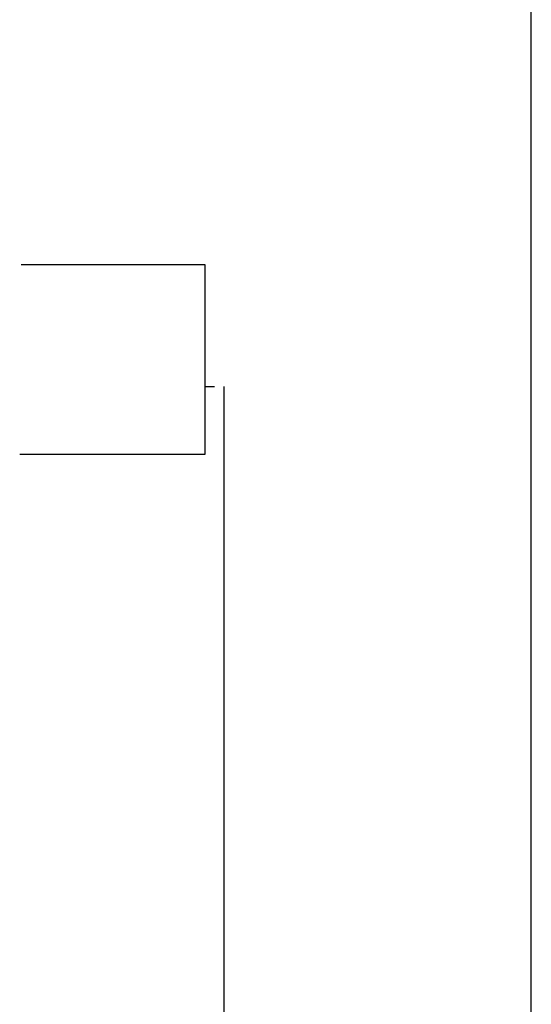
# Model space of a CAD drawing. Header units: millimetres. Extents: x 7187 to 8806, y -3756 to -2918.
# Tile 170 of 250: x 8561.48 to 8567.95, y -3622 to -3609.52. Entities that reach past the tile are written whole.
import ezdxf

# ---------------------------------------------------------------- set-up
doc = ezdxf.new("R2010")
doc.units = ezdxf.units.MM
doc.header["$LTSCALE"] = 3

msp = doc.modelspace()

# ---------------------------------------------------------------- linework, layer by layer
at = {"linetype": 'Continuous', "lineweight": 30}
for p, q in [((8567.955, -3645.331), (8567.955, -3609.331)), ((8563.827, -3612.628), (8561.498, -3612.628)), ((8563.827, -3615.028), (8563.827, -3612.628)), ((8563.946, -3614.171), (8563.827, -3614.171)), ((8564.068, -3623.223), (8564.068, -3614.17)), ((8561.546, -3615.028), (8563.827, -3615.028))]:
    msp.add_line(p, q, dxfattribs=at)
msp.add_polyline3d([(8561.548, -3615.031, 0), (8561.548, -3615.031, 0), (8561.548, -3615.031, 0), (8561.548, -3615.031, 0), (8561.548, -3615.031, 0), (8561.548, -3615.031, 0), (8561.548, -3615.031, 0), (8561.538, -3615.031, 0), (8561.538, -3615.031, 0), (8561.538, -3615.031, 0), (8561.538, -3615.031, 0), (8561.538, -3615.031, 0), (8561.538, -3615.031, 0), (8561.538, -3615.031, 0), (8561.538, -3615.031, 0), (8561.538, -3615.031, 0), (8561.538, -3615.031, 0), (8561.538, -3615.031, 0), (8561.538, -3615.031, 0), (8561.538, -3615.031, 0), (8561.538, -3615.031, 0), (8561.538, -3615.031, 0), (8561.538, -3615.031, 0), (8561.538, -3615.031, 0), (8561.528, -3615.031, 0), (8561.528, -3615.031, 0), (8561.528, -3615.031, 0), (8561.528, -3615.031, 0), (8561.528, -3615.031, 0), (8561.528, -3615.031, 0), (8561.528, -3615.031, 0), (8561.528, -3615.031, 0), (8561.528, -3615.031, 0), (8561.528, -3615.031, 0), (8561.528, -3615.031, 0), (8561.528, -3615.031, 0), (8561.528, -3615.031, 0), (8561.528, -3615.031, 0), (8561.528, -3615.031, 0), (8561.528, -3615.031, 0), (8561.528, -3615.031, 0), (8561.528, -3615.031, 0), (8561.528, -3615.031, 0), (8561.518, -3615.031, 0), (8561.518, -3615.031, 0), (8561.518, -3615.031, 0), (8561.518, -3615.031, 0), (8561.518, -3615.031, 0), (8561.518, -3615.031, 0), (8561.518, -3615.031, 0), (8561.518, -3615.031, 0), (8561.518, -3615.031, 0), (8561.518, -3615.031, 0), (8561.518, -3615.031, 0), (8561.518, -3615.031, 0), (8561.518, -3615.031, 0), (8561.518, -3615.031, 0), (8561.518, -3615.031, 0), (8561.518, -3615.031, 0), (8561.518, -3615.031, 0), (8561.518, -3615.031, 0), (8561.518, -3615.031, 0), (8561.518, -3615.031, 0), (8561.508, -3615.031, 0), (8561.508, -3615.031, 0), (8561.508, -3615.031, 0), (8561.508, -3615.031, 0), (8561.508, -3615.031, 0), (8561.508, -3615.031, 0), (8561.508, -3615.031, 0), (8561.508, -3615.031, 0), (8561.508, -3615.031, 0), (8561.508, -3615.031, 0), (8561.508, -3615.031, 0), (8561.508, -3615.031, 0), (8561.508, -3615.031, 0), (8561.508, -3615.031, 0), (8561.508, -3615.031, 0), (8561.508, -3615.031, 0), (8561.508, -3615.031, 0), (8561.508, -3615.031, 0), (8561.508, -3615.031, 0), (8561.508, -3615.031, 0), (8561.508, -3615.031, 0), (8561.508, -3615.031, 0), (8561.508, -3615.031, 0), (8561.498, -3615.031, 0), (8561.498, -3615.031, 0), (8561.498, -3615.031, 0), (8561.498, -3615.031, 0), (8561.498, -3615.031, 0), (8561.498, -3615.031, 0), (8561.498, -3615.031, 0), (8561.498, -3615.031, 0), (8561.498, -3615.031, 0), (8561.498, -3615.031, 0), (8561.498, -3615.031, 0), (8561.498, -3615.031, 0), (8561.498, -3615.031, 0), (8561.498, -3615.031, 0), (8561.498, -3615.031, 0), (8561.498, -3615.031, 0), (8561.498, -3615.031, 0), (8561.498, -3615.031, 0), (8561.498, -3615.031, 0), (8561.498, -3615.031, 0), (8561.498, -3615.031, 0), (8561.498, -3615.031, 0), (8561.498, -3615.031, 0), (8561.498, -3615.031, 0), (8561.498, -3615.031, 0), (8561.498, -3615.031, 0), (8561.498, -3615.031, 0), (8561.498, -3615.031, 0), (8561.488, -3615.031, 0), (8561.488, -3615.031, 0), (8561.488, -3615.031, 0), (8561.488, -3615.031, 0), (8561.488, -3615.031, 0), (8561.488, -3615.031, 0), (8561.488, -3615.031, 0), (8561.488, -3615.031, 0), (8561.488, -3615.031, 0), (8561.488, -3615.031, 0), (8561.488, -3615.031, 0), (8561.488, -3615.031, 0), (8561.488, -3615.031, 0), (8561.488, -3615.031, 0), (8561.488, -3615.031, 0), (8561.488, -3615.031, 0), (8561.488, -3615.031, 0), (8561.488, -3615.031, 0), (8561.488, -3615.031, 0), (8561.488, -3615.031, 0), (8561.488, -3615.031, 0), (8561.488, -3615.031, 0), (8561.488, -3615.031, 0), (8561.488, -3615.031, 0), (8561.488, -3615.031, 0), (8561.488, -3615.031, 0), (8561.488, -3615.031, 0), (8561.488, -3615.031, 0), (8561.488, -3615.031, 0), (8561.488, -3615.031, 0), (8561.488, -3615.031, 0), (8561.488, -3615.031, 0), (8561.488, -3615.031, 0), (8561.488, -3615.031, 0), (8561.488, -3615.031, 0), (8561.488, -3615.031, 0), (8561.488, -3615.031, 0), (8561.478, -3615.031, 0), (8561.478, -3615.031, 0), (8561.478, -3615.031, 0), (8561.478, -3615.031, 0), (8561.478, -3615.031, 0), (8561.478, -3615.031, 0), (8561.478, -3615.031, 0), (8561.478, -3615.031, 0), (8561.478, -3615.031, 0), (8561.478, -3615.031, 0), (8561.478, -3615.031, 0), (8561.478, -3615.031, 0), (8561.478, -3615.031, 0), (8561.478, -3615.031, 0), (8561.478, -3615.031, 0), (8561.478, -3615.031, 0), (8561.478, -3615.031, 0), (8561.478, -3615.031, 0), (8561.478, -3615.031, 0), (8561.478, -3615.031, 0), (8561.478, -3615.031, 0), (8561.478, -3615.031, 0), (8561.478, -3615.031, 0), (8561.478, -3615.031, 0), (8561.478, -3615.031, 0), (8561.478, -3615.031, 0), (8561.478, -3615.031, 0), (8561.478, -3615.031, 0), (8561.478, -3615.031, 0), (8561.478, -3615.031, 0), (8561.478, -3615.031, 0), (8561.478, -3615.031, 0), (8561.478, -3615.031, 0), (8561.478, -3615.031, 0), (8561.478, -3615.031, 0), (8561.478, -3615.031, 0), (8561.478, -3615.031, 0), (8561.478, -3615.031, 0), (8561.478, -3615.031, 0), (8561.478, -3615.031, 0), (8561.478, -3615.031, 0), (8561.478, -3615.031, 0), (8561.478, -3615.031, 0), (8561.478, -3615.031, 0), (8561.478, -3615.031, 0), (8561.478, -3615.031, 0), (8561.478, -3615.031, 0), (8561.478, -3615.031, 0), (8561.478, -3615.031, 0), (8561.478, -3615.031, 0), (8561.478, -3615.031, 0), (8561.478, -3615.031, 0), (8561.478, -3615.031, 0), (8561.478, -3615.031, 0), (8561.478, -3615.031, 0), (8561.478, -3615.031, 0), (8561.478, -3615.031, 0), (8561.478, -3615.031, 0), (8561.478, -3615.031, 0), (8561.478, -3615.031, 0), (8561.478, -3615.031, 0), (8561.478, -3615.031, 0), (8561.478, -3615.031, 0), (8561.478, -3615.031, 0), (8561.478, -3615.031, 0), (8561.478, -3615.031, 0), (8561.478, -3615.031, 0), (8561.478, -3615.031, 0), (8561.478, -3615.031, 0), (8561.478, -3615.031, 0), (8561.478, -3615.031, 0), (8561.478, -3615.031, 0), (8561.478, -3615.031, 0)], dxfattribs=at)

doc.saveas('drawing.dxf')
